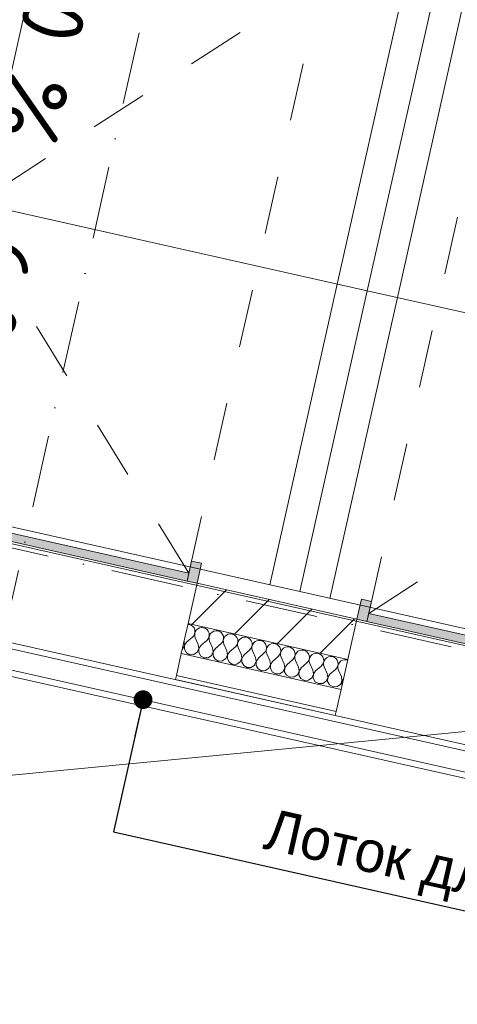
# Model space of a CAD drawing. Header units: millimetres. Extents: x -7218036 to -6936053, y 6003644 to 6210136.
# Tile 22 of 65: x -7191012 to -7188881, y 6135911 to 6140702. Entities that reach past the tile are written whole.
import ezdxf
from ezdxf.enums import TextEntityAlignment as Align

# ---------------------------------------------------------------- set-up
doc = ezdxf.new("R2010")
doc.units = ezdxf.units.MM
doc.header["$MEASUREMENT"] = 0
doc.linetypes.add('Штриховая', pattern=[564.444447, 282.222223, -282.222223])
doc.linetypes.add('Штрихпунктирная', pattern=[670.277762, 352.777767, -176.388884, 0, -141.111112])
for name, color, linetype, lineweight in [('0_Ном._пера__120', 7, 'Continuous', 0), ('АР-Лотки_Ном._пера__120', 7, 'Continuous', 0), ('АР-рампа.АР_Ном._пера__1', 7, 'Continuous', 0), ('АР-Стены_внешние_.АР_Ном._пера__1', 7, 'Continuous', 0), ('АР-Чертеж-Оси_Осевые размеры.АР_Ном._пера__1', 7, 'Continuous', 0), ('АР-Чертеж-Оси_Осевые размеры.АР_Ном._пера__120', 7, 'Continuous', 0), ('Двери Archicad_Ном._пера__120', 7, 'Continuous', 0)]:
    doc.layers.add(name, color=color, linetype=linetype, lineweight=lineweight)
for name, color, linetype in [('S - МОП.АР', 7, 'Continuous'), ('АР-Стены_внешние_.АР', 7, 'Continuous'), ('АР-Чертеж-Оси_Осевые размеры.АР', 7, 'Continuous'), ('Двери Archicad', 7, 'Continuous')]:
    doc.layers.add(name, color=color, linetype=linetype)
doc.styles.add('РЎР“Р•РќР•Р\xa0РР\xa0_РЎРўРР›Р¬_1', font='GOST_Common.ttf')
doc.styles.add('РЎР“Р•РќР•Р\xa0РР\xa0_РЎРўРР›Р¬_3', font='GOTHIC.TTF')
doc.dimstyles.new('СГЕНЕРИР_СТИЛЬ__2', dxfattribs={"dimtxt": 400, "dimasz": 332.5, "dimexe": 0.18, "dimexo": 0.0625, "dimgap": 0, "dimtad": 1, "dimdec": 0, "dimzin": 0, "dimdsep": 46, "dimtxsty": 'РЎР“Р•РќР•Р\xa0РР\xa0_РЎРўРР›Р¬_3', "dimblk": 'ARROWHEAD_6', "dimblk1": 'ARROWHEAD_6', "dimblk2": 'ARROWHEAD_6', "dimcen": 0.09, "dimse1": 1, "dimse2": 1, "dimclrd": 7, "dimclre": 7, "dimclrt": 7, "dimazin": 0, "dimtfac": 1, "dimtdec": 4, "dimtmove": 2, "dimatfit": 3, "dimfxl": 0, "dimtolj": 1, "dimtzin": 0, "dimarcsym": 0})
doc.dimstyles.new('СГЕНЕРИР_СТИЛЬ__29', dxfattribs={"dimtxt": 0.18, "dimasz": 182.4, "dimexe": 0.18, "dimexo": 0.0625, "dimgap": 0, "dimtad": 0, "dimtih": 1, "dimtoh": 1, "dimdec": 4, "dimzin": 0, "dimdsep": 46, "dimcen": 0.09, "dimadec": 0, "dimazin": 0, "dimtfac": 1, "dimtdec": 4, "dimtmove": 0, "dimatfit": 3, "dimldrblk": 'ARROWHEAD_11', "dimfxl": 0, "dimtolj": 1, "dimtzin": 0, "dimarcsym": 0})

# ---------------------------------------------------------------- blocks, each defined once
blk = doc.blocks.new('*X229', base_point=(-6566190.3, 6562677.8))
at = {"layer": 'АР-Стены_внешние_.АР_Ном._пера__1', "color": 7, "linetype": 'Continuous', "lineweight": 0}
for p, q in [((-7190186, 6137759.8), (-7190192.7, 6137760.3)), ((-7190176.7, 6137756.3), (-7190186, 6137759.8)), ((-7190168.8, 6137750.5), (-7190176.7, 6137756.3)), ((-7190162.8, 6137742.7), (-7190168.8, 6137750.5)), ((-7190159.1, 6137733.5), (-7190162.8, 6137742.7)), ((-7190158.1, 6137723.7), (-7190159.1, 6137733.5)), ((-7190144.5, 6137738.6), (-7190151.8, 6137731.9)), ((-7190135.8, 6137743), (-7190144.5, 6137738.6)), ((-7190126.1, 6137744.9), (-7190135.8, 6137743)), ((-7190116.3, 6137744.1), (-7190126.1, 6137744.9)), ((-7190107, 6137740.7), (-7190116.3, 6137744.1)), ((-7190099.1, 6137734.8), (-7190107, 6137740.7)), ((-7190093.1, 6137727), (-7190099.1, 6137734.8)), ((-7190197.8, 6137674.6), (-7190170.6, 6137697.8)), ((-7190170.6, 6137697.8), (-7190164.1, 6137705.1)), ((-7190164.1, 6137705.1), (-7190159.8, 6137714)), ((-7190159.8, 6137714), (-7190158.1, 6137723.7)), ((-7190156.9, 6137723.4), (-7190159.5, 6137713.9)), ((-7190159.5, 6137713.9), (-7190159.4, 6137704.1)), ((-7190159.4, 6137704.1), (-7190156.7, 6137694.6)), ((-7190151.8, 6137731.9), (-7190156.9, 6137723.4)), ((-7190142, 6137662.1), (-7190156.7, 6137694.6)), ((-7190100.9, 6137682.1), (-7190094.4, 6137689.5)), ((-7190094.4, 6137689.5), (-7190090.1, 6137698.4)), ((-7190089.4, 6137717.9), (-7190093.1, 6137727)), ((-7190090.1, 6137698.4), (-7190088.4, 6137708.1)), ((-7190087.2, 6137707.8), (-7190089.8, 6137698.3)), ((-7190089.8, 6137698.3), (-7190089.7, 6137688.4)), ((-7190089.7, 6137688.4), (-7190087, 6137679)), ((-7190088.4, 6137708.1), (-7190089.4, 6137717.9)), ((-7190082.1, 6137716.2), (-7190087.2, 6137707.8)), ((-7190074.8, 6137722.9), (-7190082.1, 6137716.2)), ((-7190066.1, 6137727.4), (-7190074.8, 6137722.9)), ((-7190056.4, 6137729.3), (-7190066.1, 6137727.4)), ((-7190046.6, 6137728.5), (-7190056.4, 6137729.3)), ((-7190037.3, 6137725), (-7190046.6, 6137728.5)), ((-7190029.4, 6137719.2), (-7190037.3, 6137725)), ((-7190023.4, 6137711.4), (-7190029.4, 6137719.2)), ((-7190019.7, 6137702.2), (-7190023.4, 6137711.4)), ((-7190020.4, 6137682.7), (-7190018.7, 6137692.4)), ((-7190017.5, 6137692.1), (-7190020.1, 6137682.6)), ((-7190018.7, 6137692.4), (-7190019.7, 6137702.2)), ((-7190012.4, 6137700.6), (-7190017.5, 6137692.1)), ((-7190005.1, 6137707.3), (-7190012.4, 6137700.6)), ((-7189996.4, 6137711.7), (-7190005.1, 6137707.3)), ((-7189986.7, 6137713.6), (-7189996.4, 6137711.7)), ((-7189976.9, 6137712.8), (-7189986.7, 6137713.6)), ((-7189967.7, 6137709.4), (-7189976.9, 6137712.8)), ((-7189959.7, 6137703.5), (-7189967.7, 6137709.4)), ((-7189953.7, 6137695.7), (-7189959.7, 6137703.5)), ((-7189950, 6137686.6), (-7189953.7, 6137695.7)), ((-7189949, 6137676.8), (-7189950, 6137686.6)), ((-7189942.7, 6137684.9), (-7189947.8, 6137676.5)), ((-7189935.5, 6137691.6), (-7189942.7, 6137684.9)), ((-7189926.7, 6137696.1), (-7189935.5, 6137691.6)), ((-7189917, 6137698), (-7189926.7, 6137696.1)), ((-7189907.2, 6137697.2), (-7189917, 6137698)), ((-7189898, 6137693.7), (-7189907.2, 6137697.2)), ((-7189890, 6137687.9), (-7189898, 6137693.7)), ((-7189884, 6137680.1), (-7189890, 6137687.9)), ((-7190220.2, 6137638), (-7190216.6, 6137640.5)), ((-7190216.6, 6137640.5), (-7190208.9, 6137658.4)), ((-7190208.9, 6137658.4), (-7190211.5, 6137676.6)), ((-7190208.6, 6137658.3), (-7190209.3, 6137638.8)), ((-7190209.3, 6137638.8), (-7190199.6, 6137621.9)), ((-7190197.8, 6137674.6), (-7190208.6, 6137658.3)), ((-7190146.9, 6137624.8), (-7190139.2, 6137642.8)), ((-7190139.2, 6137642.8), (-7190142, 6137662.1)), ((-7190138.9, 6137642.7), (-7190139.6, 6137623.2)), ((-7190128.1, 6137658.9), (-7190138.9, 6137642.7)), ((-7190128.1, 6137658.9), (-7190100.9, 6137682.1)), ((-7190072.3, 6137646.4), (-7190087, 6137679)), ((-7190069.5, 6137627.1), (-7190072.3, 6137646.4)), ((-7190058.4, 6137643.3), (-7190069.2, 6137627)), ((-7190058.4, 6137643.3), (-7190031.2, 6137666.5)), ((-7190031.2, 6137666.5), (-7190024.7, 6137673.8)), ((-7190024.7, 6137673.8), (-7190020.4, 6137682.7)), ((-7190020.1, 6137682.6), (-7190020, 6137672.8)), ((-7190020, 6137672.8), (-7190017.3, 6137663.3)), ((-7190002.6, 6137630.8), (-7190017.3, 6137663.3)), ((-7189988.7, 6137627.6), (-7189961.5, 6137650.8)), ((-7189961.5, 6137650.8), (-7189955, 6137658.2)), ((-7189955, 6137658.2), (-7189950.7, 6137667.1)), ((-7189950.7, 6137667.1), (-7189949, 6137676.8)), ((-7189947.8, 6137676.5), (-7189950.4, 6137667)), ((-7189950.4, 6137667), (-7189950.3, 6137657.1)), ((-7189950.3, 6137657.1), (-7189947.6, 6137647.7)), ((-7189932.9, 6137615.1), (-7189947.6, 6137647.7)), ((-7189891.8, 6137635.2), (-7189885.3, 6137642.5)), ((-7189885.3, 6137642.5), (-7189881, 6137651.4)), ((-7189880.3, 6137670.9), (-7189884, 6137680.1)), ((-7189881, 6137651.4), (-7189879.3, 6137661.1)), ((-7189878.1, 6137660.8), (-7189880.7, 6137651.3)), ((-7189880.7, 6137651.3), (-7189880.7, 6137641.5)), ((-7189880.7, 6137641.5), (-7189877.9, 6137632)), ((-7189879.3, 6137661.1), (-7189880.3, 6137670.9)), ((-7189873, 6137669.3), (-7189878.1, 6137660.8)), ((-7189865.8, 6137676), (-7189873, 6137669.3)), ((-7189857, 6137680.4), (-7189865.8, 6137676)), ((-7189847.3, 6137682.3), (-7189857, 6137680.4)), ((-7189837.5, 6137681.5), (-7189847.3, 6137682.3)), ((-7189828.3, 6137678.1), (-7189837.5, 6137681.5)), ((-7189820.3, 6137672.2), (-7189828.3, 6137678.1)), ((-7189814.3, 6137664.4), (-7189820.3, 6137672.2)), ((-7189810.7, 6137655.3), (-7189814.3, 6137664.4)), ((-7189811.3, 6137635.7), (-7189809.6, 6137645.5)), ((-7189808.4, 6137645.2), (-7189811, 6137635.7)), ((-7189809.6, 6137645.5), (-7189810.7, 6137655.3)), ((-7189803.3, 6137653.6), (-7189808.4, 6137645.2)), ((-7189796.1, 6137660.3), (-7189803.3, 6137653.6)), ((-7189787.3, 6137664.8), (-7189796.1, 6137660.3)), ((-7189777.6, 6137666.7), (-7189787.3, 6137664.8)), ((-7189767.8, 6137665.9), (-7189777.6, 6137666.7)), ((-7189758.6, 6137662.4), (-7189767.8, 6137665.9)), ((-7189750.6, 6137656.5), (-7189758.6, 6137662.4)), ((-7189744.6, 6137648.8), (-7189750.6, 6137656.5)), ((-7189741, 6137639.6), (-7189744.6, 6137648.8)), ((-7189739.9, 6137629.8), (-7189741, 6137639.6)), ((-7189733.6, 6137638), (-7189738.7, 6137629.5)), ((-7189726.4, 6137644.7), (-7189733.6, 6137638)), ((-7189717.6, 6137649.1), (-7189726.4, 6137644.7)), ((-7189707.9, 6137651), (-7189717.6, 6137649.1)), ((-7189698.1, 6137650.2), (-7189707.9, 6137651)), ((-7189688.9, 6137646.7), (-7189698.1, 6137650.2)), ((-7189681, 6137640.9), (-7189688.9, 6137646.7)), ((-7189674.9, 6137633.1), (-7189681, 6137640.9)), ((-7190199.6, 6137621.9), (-7190182.4, 6137612.6)), ((-7190182.4, 6137612.6), (-7190162.9, 6137613.7)), ((-7190162.9, 6137613.7), (-7190146.9, 6137624.8)), ((-7190139.6, 6137623.2), (-7190129.9, 6137606.2)), ((-7190129.9, 6137606.2), (-7190112.7, 6137596.9)), ((-7190112.7, 6137596.9), (-7190093.2, 6137598)), ((-7190093.2, 6137598), (-7190077.2, 6137609.2)), ((-7190077.2, 6137609.2), (-7190069.5, 6137627.1)), ((-7190069.2, 6137627), (-7190069.9, 6137607.5)), ((-7190069.9, 6137607.5), (-7190060.2, 6137590.6)), ((-7190060.2, 6137590.6), (-7190043, 6137581.3)), ((-7190023.5, 6137582.4), (-7190007.5, 6137593.5)), ((-7190007.5, 6137593.5), (-7189999.8, 6137611.4)), ((-7189999.8, 6137611.4), (-7190002.6, 6137630.8)), ((-7189999.5, 6137611.4), (-7190000.2, 6137591.9)), ((-7190000.2, 6137591.9), (-7189990.5, 6137574.9)), ((-7189988.7, 6137627.6), (-7189999.5, 6137611.4)), ((-7189937.8, 6137577.9), (-7189930.1, 6137595.8)), ((-7189930.1, 6137595.8), (-7189932.9, 6137615.1)), ((-7189929.8, 6137595.7), (-7189930.5, 6137576.2)), ((-7189919, 6137612), (-7189929.8, 6137595.7)), ((-7189919, 6137612), (-7189891.8, 6137635.2)), ((-7189863.2, 6137599.5), (-7189877.9, 6137632)), ((-7189860.4, 6137580.1), (-7189863.2, 6137599.5)), ((-7189849.3, 6137596.3), (-7189860.1, 6137580.1)), ((-7189849.3, 6137596.3), (-7189822.1, 6137619.5)), ((-7189822.1, 6137619.5), (-7189815.6, 6137626.9)), ((-7189815.6, 6137626.9), (-7189811.3, 6137635.7)), ((-7189811, 6137635.7), (-7189811, 6137625.8)), ((-7189811, 6137625.8), (-7189808.2, 6137616.4)), ((-7189793.6, 6137583.8), (-7189808.2, 6137616.4)), ((-7189779.6, 6137580.7), (-7189752.4, 6137603.9)), ((-7189752.4, 6137603.9), (-7189745.9, 6137611.2)), ((-7189745.9, 6137611.2), (-7189741.6, 6137620.1)), ((-7189741.6, 6137620.1), (-7189739.9, 6137629.8)), ((-7189738.7, 6137629.5), (-7189741.3, 6137620)), ((-7189741.3, 6137620), (-7189741.3, 6137610.2)), ((-7189741.3, 6137610.2), (-7189738.5, 6137600.7)), ((-7189723.9, 6137568.1), (-7189738.5, 6137600.7)), ((-7189682.8, 6137588.2), (-7189676.2, 6137595.6)), ((-7189676.2, 6137595.6), (-7189671.9, 6137604.4)), ((-7189671.3, 6137624), (-7189674.9, 6137633.1)), ((-7189671.9, 6137604.4), (-7189670.2, 6137614.2)), ((-7189669, 6137613.9), (-7189671.7, 6137604.4)), ((-7189671.7, 6137604.4), (-7189671.6, 6137594.5)), ((-7189671.6, 6137594.5), (-7189668.8, 6137585.1)), ((-7189670.2, 6137614.2), (-7189671.3, 6137624)), ((-7189663.9, 6137622.3), (-7189669, 6137613.9)), ((-7189656.7, 6137629), (-7189663.9, 6137622.3)), ((-7189647.9, 6137633.5), (-7189656.7, 6137629)), ((-7189638.2, 6137635.4), (-7189647.9, 6137633.5)), ((-7189628.4, 6137634.6), (-7189638.2, 6137635.4)), ((-7189619.2, 6137631.1), (-7189628.4, 6137634.6)), ((-7189611.3, 6137625.2), (-7189619.2, 6137631.1)), ((-7189605.2, 6137617.4), (-7189611.3, 6137625.2)), ((-7189606.5, 6137579.9), (-7189602.2, 6137588.8)), ((-7189601.6, 6137608.3), (-7189605.2, 6137617.4)), ((-7189602.2, 6137588.8), (-7189600.5, 6137598.5)), ((-7189599.3, 6137598.2), (-7189602, 6137588.7)), ((-7189602, 6137588.7), (-7189601.9, 6137578.9)), ((-7189600.5, 6137598.5), (-7189601.6, 6137608.3)), ((-7189594.2, 6137606.6), (-7189599.3, 6137598.2)), ((-7189587, 6137613.3), (-7189594.2, 6137606.6)), ((-7189578.2, 6137617.8), (-7189587, 6137613.3)), ((-7189568.5, 6137619.7), (-7189578.2, 6137617.8)), ((-7189558.7, 6137618.9), (-7189568.5, 6137619.7)), ((-7189549.5, 6137615.4), (-7189558.7, 6137618.9)), ((-7189541.6, 6137609.6), (-7189549.5, 6137615.4)), ((-7189535.5, 6137601.8), (-7189541.6, 6137609.6)), ((-7189531.9, 6137592.6), (-7189535.5, 6137601.8)), ((-7189530.9, 6137582.8), (-7189531.9, 6137592.6)), ((-7189524.5, 6137591), (-7189529.6, 6137582.6)), ((-7189517.3, 6137597.7), (-7189524.5, 6137591)), ((-7189508.5, 6137602.2), (-7189517.3, 6137597.7)), ((-7189498.9, 6137604.1), (-7189508.5, 6137602.2)), ((-7189489, 6137603.3), (-7189498.9, 6137604.1)), ((-7189479.8, 6137599.8), (-7189489, 6137603.3)), ((-7189471.9, 6137593.9), (-7189479.8, 6137599.8)), ((-7189465.9, 6137586.1), (-7189471.9, 6137593.9)), ((-7190043, 6137581.3), (-7190023.5, 6137582.4)), ((-7189990.5, 6137574.9), (-7189973.3, 6137565.6)), ((-7189973.3, 6137565.6), (-7189953.8, 6137566.7)), ((-7189953.8, 6137566.7), (-7189937.8, 6137577.9)), ((-7189930.5, 6137576.2), (-7189920.8, 6137559.3)), ((-7189920.8, 6137559.3), (-7189903.6, 6137550)), ((-7189903.6, 6137550), (-7189884.2, 6137551.1)), ((-7189884.2, 6137551.1), (-7189868.2, 6137562.2)), ((-7189868.2, 6137562.2), (-7189860.4, 6137580.1)), ((-7189860.1, 6137580.1), (-7189860.8, 6137560.6)), ((-7189860.8, 6137560.6), (-7189851.1, 6137543.6)), ((-7189851.1, 6137543.6), (-7189834, 6137534.3)), ((-7189814.5, 6137535.4), (-7189798.5, 6137546.6)), ((-7189798.5, 6137546.6), (-7189790.7, 6137564.5)), ((-7189790.7, 6137564.5), (-7189793.6, 6137583.8)), ((-7189790.4, 6137564.4), (-7189791.1, 6137544.9)), ((-7189791.1, 6137544.9), (-7189781.4, 6137528)), ((-7189779.6, 6137580.7), (-7189790.4, 6137564.4)), ((-7189728.8, 6137530.9), (-7189721, 6137548.8)), ((-7189721, 6137548.8), (-7189723.9, 6137568.1)), ((-7189720.7, 6137548.8), (-7189721.4, 6137529.3)), ((-7189709.9, 6137565), (-7189720.7, 6137548.8)), ((-7189709.9, 6137565), (-7189682.8, 6137588.2)), ((-7189654.2, 6137552.5), (-7189668.8, 6137585.1)), ((-7189651.3, 6137533.2), (-7189654.2, 6137552.5)), ((-7189640.2, 6137549.4), (-7189651.1, 6137533.1)), ((-7189640.2, 6137549.4), (-7189613.1, 6137572.5)), ((-7189613.1, 6137572.5), (-7189606.5, 6137579.9)), ((-7189601.9, 6137578.9), (-7189599.1, 6137569.4)), ((-7189584.5, 6137536.8), (-7189599.1, 6137569.4)), ((-7189570.5, 6137533.7), (-7189543.4, 6137556.9)), ((-7189543.4, 6137556.9), (-7189536.8, 6137564.3)), ((-7189536.8, 6137564.3), (-7189532.5, 6137573.1)), ((-7189532.5, 6137573.1), (-7189530.9, 6137582.8)), ((-7189529.6, 6137582.6), (-7189532.3, 6137573.1)), ((-7189532.3, 6137573.1), (-7189532.2, 6137563.2)), ((-7189532.2, 6137563.2), (-7189529.4, 6137553.8)), ((-7189514.8, 6137521.2), (-7189529.4, 6137553.8)), ((-7189500.8, 6137518.1), (-7189473.7, 6137541.2)), ((-7189473.7, 6137541.2), (-7189467.1, 6137548.6)), ((-7189467.1, 6137548.6), (-7189462.9, 6137557.5)), ((-7189462.2, 6137577), (-7189465.9, 6137586.1)), ((-7189462.9, 6137557.5), (-7189461.2, 6137567.2)), ((-7189460, 6137566.9), (-7189462.6, 6137557.4)), ((-7189462.6, 6137557.4), (-7189462.5, 6137547.6)), ((-7189462.5, 6137547.6), (-7189459.7, 6137538.1)), ((-7189461.2, 6137567.2), (-7189462.2, 6137577)), ((-7189454.8, 6137575.3), (-7189460, 6137566.9)), ((-7189447.6, 6137582), (-7189454.8, 6137575.3)), ((-7189438.8, 6137586.5), (-7189447.6, 6137582)), ((-7189429.2, 6137588.4), (-7189438.8, 6137586.5)), ((-7189419.3, 6137587.6), (-7189429.2, 6137588.4)), ((-7189414.5, 6137585.8), (-7189419.3, 6137587.6)), ((-7189834, 6137534.3), (-7189814.5, 6137535.4)), ((-7189781.4, 6137528), (-7189764.3, 6137518.7)), ((-7189764.3, 6137518.7), (-7189744.8, 6137519.7)), ((-7189744.8, 6137519.7), (-7189728.8, 6137530.9)), ((-7189721.4, 6137529.3), (-7189711.7, 6137512.3)), ((-7189711.7, 6137512.3), (-7189694.6, 6137503)), ((-7189694.6, 6137503), (-7189675.1, 6137504.1)), ((-7189675.1, 6137504.1), (-7189659.1, 6137515.3)), ((-7189659.1, 6137515.3), (-7189651.3, 6137533.2)), ((-7189651.1, 6137533.1), (-7189651.7, 6137513.6)), ((-7189651.7, 6137513.6), (-7189642, 6137496.7)), ((-7189642, 6137496.7), (-7189624.9, 6137487.4)), ((-7189605.4, 6137488.4), (-7189589.4, 6137499.6)), ((-7189589.4, 6137499.6), (-7189581.6, 6137517.5)), ((-7189581.6, 6137517.5), (-7189584.5, 6137536.8)), ((-7189581.4, 6137517.5), (-7189582, 6137498)), ((-7189582, 6137498), (-7189572.3, 6137481)), ((-7189570.5, 6137533.7), (-7189581.4, 6137517.5)), ((-7189519.7, 6137484), (-7189511.9, 6137501.9)), ((-7189511.9, 6137501.9), (-7189514.8, 6137521.2)), ((-7189511.7, 6137501.8), (-7189512.3, 6137482.3)), ((-7189500.8, 6137518.1), (-7189511.7, 6137501.8)), ((-7189445.1, 6137505.5), (-7189459.7, 6137538.1)), ((-7189442.3, 6137486.2), (-7189445.1, 6137505.5)), ((-7189434.3, 6137497.6), (-7189442, 6137486.2)), ((-7189624.9, 6137487.4), (-7189605.4, 6137488.4)), ((-7189572.3, 6137481), (-7189555.2, 6137471.7)), ((-7189555.2, 6137471.7), (-7189535.7, 6137472.8)), ((-7189535.7, 6137472.8), (-7189519.7, 6137484)), ((-7189512.3, 6137482.3), (-7189502.6, 6137465.4)), ((-7189502.6, 6137465.4), (-7189485.5, 6137456)), ((-7189485.5, 6137456), (-7189466, 6137457.1)), ((-7189466, 6137457.1), (-7189450, 6137468.3)), ((-7189450, 6137468.3), (-7189442.3, 6137486.2)), ((-7189442, 6137486.2), (-7189442.6, 6137466.7)), ((-7189442.6, 6137466.7), (-7189441.7, 6137465))]:
    blk.add_line(p, q, dxfattribs=at)
blk = doc.blocks.new('Ворота Гаражные Подъемные 23[14]_2', base_point=(-6566190.3, 6562677.8))
at = {"layer": 'Двери Archicad', "linetype": 'Continuous', "lineweight": 0, "true_color": 0xffffff}
for points in [[(-7193026.2, 6138606.3), (-7193004.3, 6138703.9), (-7193053.1, 6138714.9), (-7193075, 6138617.3)], [(-7193026.2, 6138606.3), (-7190196.7, 6137970.8), (-7190187.9, 6138009.9), (-7193017.4, 6138645.4)], [(-7190174.8, 6138068.4), (-7190196.7, 6137970.8), (-7190147.9, 6137959.9), (-7190126, 6138057.4)]]:
    blk.add_hatch(color=7, dxfattribs=at).paths.add_polyline_path(points)
at = {"layer": 'Двери Archicad_Ном._пера__120', "color": 7, "linetype": 'Штриховая', "lineweight": 0}
for p, q in [((-7192368.4, 6141535.4), (-7193017.4, 6138645.4)), ((-7189538.8, 6140899.9), (-7192368.4, 6141535.4)), ((-7190187.9, 6138009.9), (-7192368.4, 6141535.4)), ((-7193017.4, 6138645.4), (-7189538.8, 6140899.9)), ((-7190187.9, 6138009.9), (-7189538.8, 6140899.9))]:
    blk.add_line(p, q, dxfattribs=at)
at = {"layer": 'Двери Archicad_Ном._пера__120', "color": 7, "linetype": 'Continuous', "lineweight": 0}
for p, q in [((-7193075, 6138617.3), (-7193053.1, 6138714.9)), ((-7193053.1, 6138714.9), (-7193004.3, 6138703.9)), ((-7193004.3, 6138703.9), (-7193026.2, 6138606.3)), ((-7193026.2, 6138606.3), (-7193017.4, 6138645.4)), ((-7193017.4, 6138645.4), (-7190187.9, 6138009.9)), ((-7193118.8, 6138422.1), (-7193075, 6138617.3)), ((-7193026.2, 6138606.3), (-7193075, 6138617.3)), ((-7190196.7, 6137970.8), (-7193026.2, 6138606.3)), ((-7193151.7, 6138275.8), (-7193118.8, 6138422.1)), ((-7193175.8, 6138168.5), (-7193151.7, 6138275.8)), ((-7193180.2, 6138149), (-7193175.8, 6138168.5)), ((-7190196.7, 6137970.8), (-7190174.8, 6138068.4)), ((-7190174.8, 6138068.4), (-7190126, 6138057.4)), ((-7190126, 6138057.4), (-7190147.9, 6137959.9)), ((-7190187.9, 6138009.9), (-7190196.7, 6137970.8)), ((-7190147.9, 6137959.9), (-7190196.7, 6137970.8)), ((-7190191.7, 6137764.7), (-7190147.9, 6137959.9)), ((-7190224.6, 6137618.4), (-7190191.7, 6137764.7)), ((-7190248.7, 6137511.1), (-7190224.6, 6137618.4)), ((-7190253.1, 6137491.5), (-7190248.7, 6137511.1))]:
    blk.add_line(p, q, dxfattribs=at)
blk = doc.blocks.new('Ворота Гаражные Подъемные 23[15]_2', base_point=(-6566190.3, 6562677.8))
at = {"layer": 'Двери Archicad', "linetype": 'Continuous', "lineweight": 0, "true_color": 0xffffff}
for points in [[(-7189299.1, 6137871.7), (-7189347.9, 6137882.7), (-7189369.8, 6137785.1), (-7189321, 6137774.2)], [(-7186491.5, 6137138.7), (-7186482.7, 6137177.7), (-7189312.2, 6137813.2), (-7189321, 6137774.2)], [(-7186491.5, 6137138.7), (-7186442.7, 6137127.7), (-7186420.8, 6137225.3), (-7186469.6, 6137236.2)]]:
    blk.add_hatch(color=7, dxfattribs=at).paths.add_polyline_path(points)
at = {"layer": 'Двери Archicad_Ном._пера__120', "color": 7, "linetype": 'Штриховая', "lineweight": 0}
for p, q in [((-7189312.2, 6137813.2), (-7188663.6, 6140701.2)), ((-7188663.6, 6140701.2), (-7185834.1, 6140065.7)), ((-7186482.7, 6137177.7), (-7188663.6, 6140701.2)), ((-7189312.2, 6137813.2), (-7185834.1, 6140065.7)), ((-7185834.1, 6140065.7), (-7186482.7, 6137177.7))]:
    blk.add_line(p, q, dxfattribs=at)
at = {"layer": 'Двери Archicad_Ном._пера__120', "color": 7, "linetype": 'Continuous', "lineweight": 0}
for p, q in [((-7189347.9, 6137882.7), (-7189369.8, 6137785.1)), ((-7189299.1, 6137871.7), (-7189347.9, 6137882.7)), ((-7189321, 6137774.2), (-7189299.1, 6137871.7)), ((-7189413.6, 6137590), (-7189369.8, 6137785.1)), ((-7189369.8, 6137785.1), (-7189321, 6137774.2)), ((-7189312.2, 6137813.2), (-7189321, 6137774.2)), ((-7186482.7, 6137177.7), (-7189312.2, 6137813.2)), ((-7189321, 6137774.2), (-7186491.5, 6137138.7)), ((-7189446.5, 6137443.6), (-7189413.6, 6137590)), ((-7189470.6, 6137336.3), (-7189446.5, 6137443.6)), ((-7189475, 6137316.8), (-7189470.6, 6137336.3)), ((-7186469.6, 6137236.2), (-7186491.5, 6137138.7)), ((-7186420.8, 6137225.3), (-7186469.6, 6137236.2)), ((-7186442.7, 6137127.7), (-7186420.8, 6137225.3)), ((-7186491.5, 6137138.7), (-7186482.7, 6137177.7)), ((-7186491.5, 6137138.7), (-7186442.7, 6137127.7)), ((-7186486.5, 6136932.6), (-7186442.7, 6137127.7)), ((-7186519.4, 6136786.2), (-7186486.5, 6136932.6)), ((-7186543.5, 6136678.9), (-7186519.4, 6136786.2)), ((-7186547.9, 6136659.4), (-7186543.5, 6136678.9))]:
    blk.add_line(p, q, dxfattribs=at)
blk = doc.blocks.new('Стена_92_2', base_point=(-7193489.5, 6138607.9))
at = {"layer": 'АР-Стены_внешние_.АР', "linetype": 'Continuous', "lineweight": 0, "true_color": 0x000000}
h = blk.add_hatch(dxfattribs=at)
h.set_pattern_fill('Блоки_Бетонные_Эффективн_73', color=18, style=0, pattern_type=2)
h.set_pattern_definition([(45, (-6566190.34, 6562677.8), (-127.27922, 127.27922), [])])
h.paths.add_polyline_path([(-7190147.9, 6137959.9), (-7190191.7, 6137764.7), (-7189413.6, 6137590), (-7189369.8, 6137785.1)])
at = {"layer": 'АР-Стены_внешние_.АР_Ном._пера__1', "color": 7, "linetype": 'Continuous', "lineweight": 5}
for p, q in [((-7190191.7, 6137764.7), (-7190147.9, 6137959.9)), ((-7189413.6, 6137590), (-7189369.8, 6137785.1)), ((-7190191.7, 6137764.7), (-7189413.6, 6137590))]:
    blk.add_line(p, q, dxfattribs=at)
at = {"layer": 'АР-Стены_внешние_.АР_Ном._пера__1', "color": 7, "linetype": 'Continuous', "lineweight": 0}
for p, q in [((-7190224.6, 6137618.4), (-7190191.7, 6137764.7)), ((-7190248.7, 6137511.1), (-7190224.6, 6137618.4)), ((-7190224.6, 6137618.4), (-7189446.5, 6137443.6)), ((-7189446.5, 6137443.6), (-7189413.6, 6137590)), ((-7190253.1, 6137491.5), (-7190248.7, 6137511.1)), ((-7190248.7, 6137511.1), (-7189470.6, 6137336.3)), ((-7189470.6, 6137336.3), (-7189446.5, 6137443.6)), ((-7189475, 6137316.8), (-7189470.6, 6137336.3))]:
    blk.add_line(p, q, dxfattribs=at)
at = {"layer": 'АР-Стены_внешние_.АР_Ном._пера__1', "color": 7, "linetype": 'Continuous', "lineweight": 0, "flags": 128}
for points in [[(-7189369.8, 6137785.1), (-7190147.9, 6137959.9)], [(-7190253.1, 6137491.5), (-7189475, 6137316.8)]]:
    blk.add_lwpolyline(points, dxfattribs=at)
at = {"layer": 'АР-Стены_внешние_.АР', "color": 7, "lineweight": 0}
blk.add_blockref('*X229', (-6566190.3, 6562677.8), dxfattribs=at)
at = {"layer": 'Двери Archicad', "color": 7, "linetype": 'Continuous', "lineweight": 0}
for name in ['Ворота Гаражные Подъемные 23[14]_2', 'Ворота Гаражные Подъемные 23[15]_2']:
    blk.add_blockref(name, (-6566190.3, 6562677.8), dxfattribs=at)
blk = doc.blocks.new('Линия_6_2', base_point=(-7192083, 6136928.3))
at = {"layer": '0_Ном._пера__120', "color": 7, "linetype": 'Continuous', "lineweight": 0}
for p, q in [((-7192083, 6136928.3), (-7187602.2, 6137356.9)), ((-7187602.2, 6137356.9), (-7187792.7, 6137388.9)), ((-7187602.2, 6137356.9), (-7187783.2, 6137289.4))]:
    blk.add_line(p, q, dxfattribs=at)
blk = doc.blocks.new('*D1007', base_point=(-6566190.3, 6562677.8))
at = {"layer": 'АР-Чертеж-Оси_Осевые размеры.АР_Ном._пера__1', "color": 7, "linetype": 'Continuous', "lineweight": 0}
for p, q in [((-7211984.7, 6136482.8), (-7211840.9, 6137123.1)), ((-7211703.7, 6136935.4), (-7212121.9, 6136670.6)), ((-7212168.9, 6136860.5), (-7211912.8, 6136803)), ((-7211912.8, 6136803), (-7187100.9, 6131230.3)), ((-7187172.8, 6130910.2), (-7187029, 6131550.5)), ((-7186891.8, 6131362.7), (-7187310, 6131097.9)), ((-7187100.9, 6131230.3), (-7142677.4, 6121253.1))]:
    blk.add_line(p, q, dxfattribs=at)
at = {"layer": 'АР-Чертеж-Оси_Осевые размеры.АР_Ном._пера__1', "color": 7, "lineweight": 0, "insert": (-7201857.8, 6134595.9), "char_height": 400, "attachment_point": 7, "rotation": 347.3417, "style": 'РЎР“Р•РќР•Р\xa0РР\xa0_РЎРўРР›Р¬_3'}
blk.add_mtext('\\A1;{\\pql;\\fCentury Gothic|b0|i0|c204|p0;\\W1.000000;25\xa0430}', dxfattribs=at)
blk = doc.blocks.new('ARROWHEAD_6')
at = {"color": 0, "linetype": 'Continuous', "lineweight": 0}
for p, q in [((-0.5, -0.5), (0.5, 0.5)), ((0, 0), (-1, 0))]:
    blk.add_line(p, q, dxfattribs=at)
blk = doc.blocks.new('*D1492', base_point=(-6566190.3, 6562677.8))
at = {"layer": 'АР-Чертеж-Оси_Осевые размеры.АР_Ном._пера__1', "color": 7, "linetype": 'Continuous', "lineweight": 0}
for p, q in [((-7212142.6, 6135779.5), (-7211998.8, 6136419.8)), ((-7211861.6, 6136232.1), (-7212279.8, 6135967.3)), ((-7212326.8, 6136157.2), (-7212070.7, 6136099.7)), ((-7212070.7, 6136099.7), (-7142835.4, 6120549.8)), ((-7142907.3, 6120229.6), (-7142763.5, 6120869.9)), ((-7143044.5, 6120417.4), (-7142626.3, 6120682.2)), ((-7142835.4, 6120549.8), (-7142579.3, 6120492.3))]:
    blk.add_line(p, q, dxfattribs=at)
at = {"layer": 'АР-Чертеж-Оси_Осевые размеры.АР_Ном._пера__1', "color": 7, "lineweight": 0, "insert": (-7164553.7, 6125509.6), "char_height": 400, "attachment_point": 7, "rotation": 347.3417, "style": 'РЎР“Р•РќР•Р\xa0РР\xa0_РЎРўРР›Р¬_3'}
blk.add_mtext('\\A1;{\\pql;\\fCentury Gothic|b0|i0|c204|p0;\\W1.000000;70\xa0960}', dxfattribs=at)
blk = doc.blocks.new('Стандартный Маркер Сетки[190]_2', base_point=(-7217047.9, 6143970.3))
at = {"layer": 'АР-Чертеж-Оси_Осевые размеры.АР_Ном._пера__120', "color": 7, "linetype": 'Штрихпунктирная', "lineweight": 0}
blk.add_line((-7216072.2, 6143751.1), (-7137131, 6126021.4), dxfattribs=at)
at = {"layer": 'АР-Чертеж-Оси_Осевые размеры.АР_Ном._пера__120', "color": 7, "lineweight": 0, "style": 'РЎР“Р•РќР•Р\xa0РР\xa0_РЎРўРР›Р¬_3'}
for tag, p in [('AC_MarkerText_1_0', (-7217465.8, 6144260.9)), ('AC_MarkerText_1_1', (-7135597.5, 6125873.7))]:
    blk.add_attdef(tag, text='', height=350, rotation=347.3417, dxfattribs=at).set_placement(p, align=Align.TOP_CENTER)
blk = doc.blocks.new('Пандус Прямой 23[253]_2', base_point=(-7187440.7, 6138961.1))
at = {"layer": 'АР-рампа.АР_Ном._пера__1', "color": 7, "linetype": 'Continuous', "lineweight": 0}
for p, q in [((-7189318.9, 6139382.9), (-7189647.6, 6137919.4)), ((-7189318.9, 6139382.9), (-7187557.7, 6138987.4)), ((-7189172.5, 6139350), (-7189501.2, 6137886.5)), ((-7187440.7, 6138961.1), (-7187769.4, 6137497.5)), ((-7185562.4, 6138539.2), (-7187323.6, 6138934.8)), ((-7185757.6, 6138583.1), (-7186086.3, 6137119.5)), ((-7185562.4, 6138539.2), (-7185891.2, 6137075.7)), ((-7185891.2, 6137075.7), (-7189647.6, 6137919.4))]:
    blk.add_line(p, q, dxfattribs=at)
blk.add_circle((-7187769.4, 6137497.5), 120, dxfattribs=at)
at = {"layer": 'АР-рампа.АР_Ном._пера__1', "color": 7, "linetype": 'Continuous', "lineweight": 0, "style": 'РЎР“Р•РќР•Р\xa0РР\xa0_РЎРўРР›Р¬_1'}
blk.add_attdef('mainPercentage', text='', height=300, rotation=77.3417, dxfattribs=at).set_placement((-7187747.1, 6138276.6), align=Align.MIDDLE_CENTER)
blk = doc.blocks.new('Пандус Прямой 23[254]_2', base_point=(-7187002.4, 6140912.5))
at = {"layer": 'АР-рампа.АР_Ном._пера__1', "color": 7, "linetype": 'Continuous', "lineweight": 0}
for p, q in [((-7188880.6, 6141334.3), (-7189318.9, 6139382.9)), ((-7188880.6, 6141334.3), (-7187119.5, 6140938.8)), ((-7188734.2, 6141301.4), (-7189172.5, 6139350)), ((-7187002.4, 6140912.5), (-7187440.7, 6138961.1)), ((-7185124.2, 6140490.6), (-7186885.3, 6140886.2)), ((-7185319.3, 6140534.4), (-7185757.6, 6138583.1)), ((-7185124.2, 6140490.6), (-7185562.4, 6138539.2)), ((-7185562.4, 6138539.2), (-7189318.9, 6139382.9))]:
    blk.add_line(p, q, dxfattribs=at)
blk.add_circle((-7187440.7, 6138961.1), 120, dxfattribs=at)
at = {"layer": 'АР-рампа.АР_Ном._пера__1', "color": 7, "linetype": 'Continuous', "lineweight": 0, "style": 'РЎР“Р•РќР•Р\xa0РР\xa0_РЎРўРР›Р¬_1'}
blk.add_attdef('mainPercentage', text='', height=300, rotation=77.3417, dxfattribs=at).set_placement((-7187363.6, 6139984.1), align=Align.MIDDLE_CENTER)
blk = doc.blocks.new('Пандус Прямой 23[258]_2', base_point=(-7191197.1, 6139804.7))
at = {"layer": 'АР-рампа.АР_Ном._пера__1', "color": 7, "linetype": 'Continuous', "lineweight": 0}
for p, q in [((-7193075.3, 6140226.6), (-7193404, 6138763)), ((-7193075.3, 6140226.6), (-7191314.2, 6139831)), ((-7192880.2, 6140182.7), (-7193208.9, 6138719.2)), ((-7191197.1, 6139804.7), (-7191525.8, 6138341.2)), ((-7189318.9, 6139382.9), (-7191080, 6139778.4)), ((-7189465.2, 6139415.8), (-7189793.9, 6137952.2)), ((-7189318.9, 6139382.9), (-7189647.6, 6137919.4)), ((-7193404, 6138763), (-7189647.6, 6137919.4))]:
    blk.add_line(p, q, dxfattribs=at)
blk.add_circle((-7191525.8, 6138341.2), 120, dxfattribs=at)
at = {"layer": 'АР-рампа.АР_Ном._пера__1', "color": 7, "linetype": 'Continuous', "lineweight": 0, "style": 'РЎР“Р•РќР•Р\xa0РР\xa0_РЎРўРР›Р¬_1'}
blk.add_attdef('mainPercentage', text='', height=300, rotation=257.3417, dxfattribs=at).set_placement((-7191219.4, 6139056.5), align=Align.MIDDLE_CENTER)
blk = doc.blocks.new('Пандус Прямой 23[259]_2', base_point=(-7190758.8, 6141756.1))
at = {"layer": 'АР-рампа.АР_Ном._пера__1', "color": 7, "linetype": 'Continuous', "lineweight": 0}
for p, q in [((-7192637, 6142178), (-7193075.3, 6140226.6)), ((-7192637, 6142178), (-7190875.9, 6141782.4)), ((-7192441.9, 6142134.1), (-7192880.2, 6140182.7)), ((-7190758.8, 6141756.1), (-7191197.1, 6139804.7)), ((-7188880.6, 6141334.3), (-7190641.7, 6141729.8)), ((-7189027, 6141367.2), (-7189465.2, 6139415.8)), ((-7188880.6, 6141334.3), (-7189318.9, 6139382.9)), ((-7193075.3, 6140226.6), (-7189318.9, 6139382.9))]:
    blk.add_line(p, q, dxfattribs=at)
blk.add_circle((-7191197.1, 6139804.7), 120, dxfattribs=at)
at = {"layer": 'АР-рампа.АР_Ном._пера__1', "color": 7, "linetype": 'Continuous', "lineweight": 0, "style": 'РЎР“Р•РќР•Р\xa0РР\xa0_РЎРўРР›Р¬_1'}
blk.add_attdef('mainPercentage', text='', height=300, rotation=257.3417, dxfattribs=at).set_placement((-7190835.9, 6140764), align=Align.MIDDLE_CENTER)
blk = doc.blocks.new('Стандартный Маркер Сетки[262]_2', base_point=(-7217047.9, 6143970.3))
at = {"layer": 'АР-Чертеж-Оси_Осевые размеры.АР_Ном._пера__120', "color": 7, "linetype": 'Штрихпунктирная', "lineweight": 0}
blk.add_line((-7216072.2, 6143751.1), (-7137131, 6126021.4), dxfattribs=at)
at = {"layer": 'АР-Чертеж-Оси_Осевые размеры.АР_Ном._пера__120', "color": 7, "lineweight": 0, "style": 'РЎР“Р•РќР•Р\xa0РР\xa0_РЎРўРР›Р¬_3'}
for tag, p in [('AC_MarkerText_1_0', (-7217465.8, 6144260.9)), ('AC_MarkerText_1_1', (-7135597.5, 6125873.7))]:
    blk.add_attdef(tag, text='', height=350, rotation=347.3417, dxfattribs=at).set_placement(p, align=Align.TOP_CENTER)
blk = doc.blocks.new('Стандартный Маркер Сетки[276]_2', base_point=(-7217047.9, 6143970.3))
at = {"layer": 'АР-Чертеж-Оси_Осевые размеры.АР_Ном._пера__120', "color": 7, "linetype": 'Штрихпунктирная', "lineweight": 0}
blk.add_line((-7216072.2, 6143751.1), (-7137131, 6126021.4), dxfattribs=at)
at = {"layer": 'АР-Чертеж-Оси_Осевые размеры.АР_Ном._пера__120', "color": 7, "lineweight": 0, "style": 'РЎР“Р•РќР•Р\xa0РР\xa0_РЎРўРР›Р¬_3'}
for tag, p in [('AC_MarkerText_1_0', (-7217465.8, 6144260.9)), ('AC_MarkerText_1_1', (-7135597.5, 6125873.7))]:
    blk.add_attdef(tag, text='', height=350, rotation=347.3417, dxfattribs=at).set_placement(p, align=Align.TOP_CENTER)
blk = doc.blocks.new('Стандартный Маркер Сетки[284]_2', base_point=(-7177283.5, 6199173.2))
at = {"layer": 'АР-Чертеж-Оси_Осевые размеры.АР_Ном._пера__120', "color": 7, "linetype": 'Штрихпунктирная', "lineweight": 0}
blk.add_line((-7177502.7, 6198197.5), (-7192274.7, 6132425.5), dxfattribs=at)
at = {"layer": 'АР-Чертеж-Оси_Осевые размеры.АР_Ном._пера__120', "color": 7, "lineweight": 0, "style": 'РЎР“Р•РќР•Р\xa0РР\xa0_РЎРўРР›Р¬_3'}
blk.add_attdef('AC_MarkerText_1', text='', height=350, rotation=347.3417, dxfattribs=at).set_placement((-7192533.5, 6131143.1), align=Align.TOP_CENTER)
blk = doc.blocks.new('Стандартный Маркер Сетки[288]_2', base_point=(-7217047.9, 6143970.3))
at = {"layer": 'АР-Чертеж-Оси_Осевые размеры.АР_Ном._пера__120', "color": 7, "linetype": 'Штрихпунктирная', "lineweight": 0}
blk.add_line((-7216072.2, 6143751.1), (-7137131, 6126021.4), dxfattribs=at)
at = {"layer": 'АР-Чертеж-Оси_Осевые размеры.АР_Ном._пера__120', "color": 7, "lineweight": 0, "style": 'РЎР“Р•РќР•Р\xa0РР\xa0_РЎРўРР›Р¬_3'}
for tag, p in [('AC_MarkerText_1_0', (-7217465.8, 6144260.9)), ('AC_MarkerText_1_1', (-7135597.5, 6125873.7))]:
    blk.add_attdef(tag, text='', height=350, rotation=347.3417, dxfattribs=at).set_placement(p, align=Align.TOP_CENTER)
blk = doc.blocks.new('ARROWHEAD_11')
at = {"color": 0, "linetype": 'Continuous', "lineweight": 0}
blk.add_line((0, 0), (-1, 0), dxfattribs=at)
at = {"color": 0, "linetype": 'Continuous', "lineweight": 0, "const_width": 0.25, "flags": 128}
blk.add_lwpolyline([(-0.125, 0, 1), (0.125, 0, 1)], format="xyb", close=True, dxfattribs=at)

msp = doc.modelspace()

# ---------------------------------------------------------------- linework, layer by layer
at = {"layer": 'S - МОП.АР', "color": 254, "linetype": 'Continuous', "lineweight": 0, "true_color": 0xd6d6d6, "flags": 128}
msp.add_lwpolyline([(-7193178.3, 6139993.2), (-7193469.8, 6138695.5), (-7185927.8, 6137001.6), (-7183536.1, 6147649.9), (-7191078.2, 6149343.8), (-7191576.4, 6147125.5), (-7191576.5, 6147125.5), (-7192214.2, 6144286), (-7192477.2, 6143115.2), (-7192915.4, 6141164.1)], close=True, dxfattribs=at)
at = {"layer": 'АР-Лотки_Ном._пера__120', "color": 7, "linetype": 'Continuous', "lineweight": 0}
for p, q in [((-7186547.9, 6136659.4), (-7193180.2, 6138149)), ((-7186582.9, 6136503.3), (-7193215.2, 6137992.8))]:
    msp.add_line(p, q, dxfattribs=at)
at = {"layer": 'АР-Лотки_Ном._пера__120', "color": 7, "linetype": 'Continuous', "lineweight": 0, "flags": 128}
msp.add_lwpolyline([(-7193208.7, 6138022.1), (-7193186.7, 6138119.7), (-7186553.9, 6136630), (-7186575.8, 6136532.4)], close=True, dxfattribs=at)

# ---------------------------------------------------------------- block references
at = {"color": 7, "linetype": 'Continuous', "lineweight": 0}
msp.add_blockref('Линия_6_2', (-7192083, 6136928.3), dxfattribs=at)
at = {"layer": 'АР-рампа.АР_Ном._пера__1', "color": 7, "linetype": 'Continuous', "lineweight": 0}
for name, p, values in [('Пандус Прямой 23[259]_2', (-7190758.8, 6141756.1), {'mainPercentage': '12,00 %'}), ('Пандус Прямой 23[254]_2', (-7187002.4, 6140912.5), {'mainPercentage': '12,00 %'}), ('Пандус Прямой 23[258]_2', (-7191197.1, 6139804.7), {'mainPercentage': '6,00 %'}), ('Пандус Прямой 23[253]_2', (-7187440.7, 6138961.1), {'mainPercentage': '6,00 %'})]:
    msp.add_blockref(name, p, dxfattribs=at).add_auto_attribs(values)
at = {"layer": 'АР-Стены_внешние_.АР', "color": 7, "lineweight": 0}
msp.add_blockref('Стена_92_2', (-7193489.5, 6138607.9), dxfattribs=at)
at = {"layer": 'АР-Чертеж-Оси_Осевые размеры.АР', "color": 8, "linetype": 'Continuous', "lineweight": 15}
for name, p in [('Стандартный Маркер Сетки[284]_2', (-7177283.5, 6199173.2)), ('Стандартный Маркер Сетки[190]_2', (-7217047.9, 6143970.3)), ('Стандартный Маркер Сетки[262]_2', (-7217047.9, 6143970.3)), ('Стандартный Маркер Сетки[276]_2', (-7217047.9, 6143970.3)), ('Стандартный Маркер Сетки[288]_2', (-7217047.9, 6143970.3))]:
    msp.add_blockref(name, p, dxfattribs=at)

# ---------------------------------------------------------------- texts
at = {"layer": 'АР-Лотки_Ном._пера__120', "color": 7, "linetype": 'Continuous', "lineweight": 0, "insert": (-7186783.6, 6135924.9), "char_height": 200, "attachment_point": 9, "rotation": 347.3417, "style": 'РЎР“Р•РќР•Р\xa0РР\xa0_РЎРўРР›Р¬_3'}
msp.add_mtext('\\A1;{\\pqr;\\fCentury Gothic|b0|i0|c204|p0;\\W1.000000;Лоток \\fCentury Gothic|b0|i0|c204|p0;\\W1.000000;для сбора топлива}', dxfattribs=at)

# ---------------------------------------------------------------- dimensions: what is measured, and where the dimension line sits
at = {"layer": 'АР-Чертеж-Оси_Осевые размеры.АР', "color": 7, "linetype": 'Continuous', "lineweight": 0}
for base, p2, picture, middle in [((-7187100.9, 6131230.3), (-7187093.8, 6131261.9), '*D1007', (-7200996, 6134607.3)), ((-7142835.4, 6120549.8), (-7142666.5, 6121301.9), '*D1492', (-7163691.9, 6125521))]:
    dim = msp.add_linear_dim(base=base, p1=(-7212339.1, 6134904.9), p2=p2, angle=347.3417, dimstyle='СГЕНЕРИР_СТИЛЬ__2', dxfattribs=at)
    dim.commit()
    dim.dimension.update_dxf_attribs({"geometry": picture, "text_midpoint": middle, "dimtype": 160, "text_rotation": 347.3417})

# ---------------------------------------------------------------- leaders
at = {"layer": 'АР-Лотки_Ном._пера__120', "color": 7, "linetype": 'Continuous', "lineweight": 0, "annotation_type": 0, "has_hookline": 1, "hookline_direction": 0, "text_width": 3483.4, "horizontal_direction": (0.975694, -0.219136, 0)}
msp.add_leader([(-7190410.8, 6137393.7), (-7190555.4, 6136749.9), (-7188551.9, 6136299.9)], dimstyle='СГЕНЕРИР_СТИЛЬ__29', dxfattribs=at)

doc.saveas('drawing.dxf')
